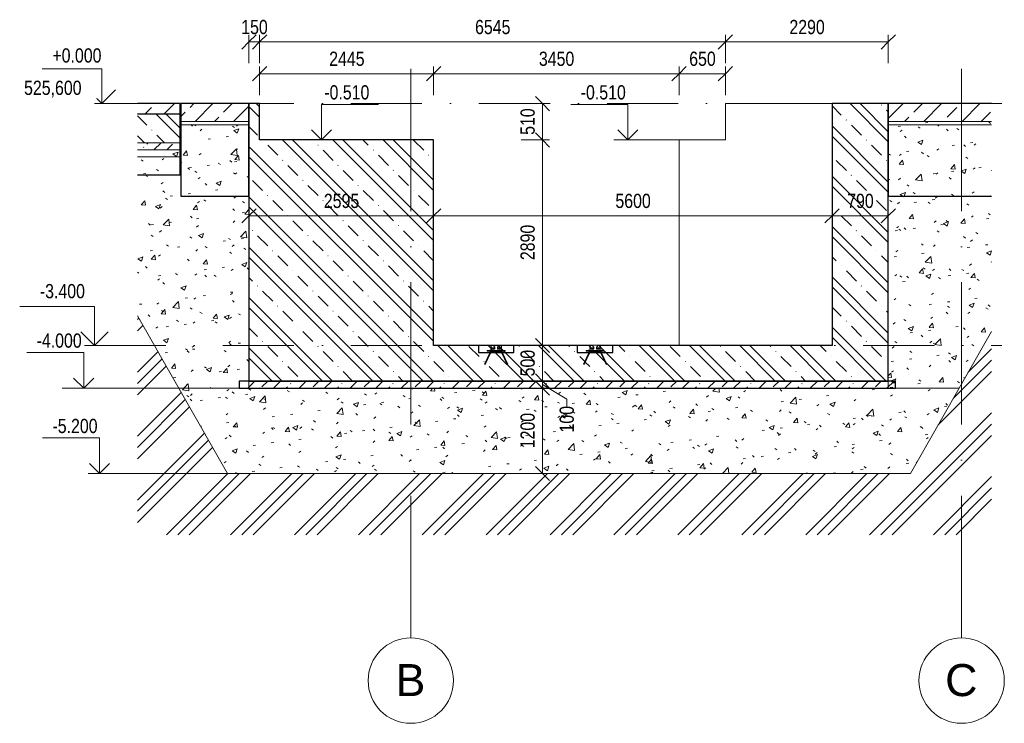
# Model space of a CAD drawing. Header units: millimetres. Extents: x 7561 to 278966, y -17625 to 5584.
# Tile 4 of 34: x 45764 to 59600, y -8711 to 1180. Entities that reach past the tile are written whole.
import ezdxf

# ---------------------------------------------------------------- set-up
doc = ezdxf.new("R2010")
doc.units = ezdxf.units.MM
for name, pattern in [('A_CARA_15', [7.6, 5, -1.3, 0, -1.3]), ('Čerchovaná 10mm', [1800, 1000, -400, 0, -400]), ('Čerchovaná 20mm', [3000, 2000, -500, 0, -500])]:
    doc.linetypes.add(name, pattern=pattern)
for name, color, linetype, lineweight in [('CA_KOTY', 3, 'Continuous', 9), ('CA_KOTY-100', 3, 'Continuous', 9), ('CA_KOTYVYS', 3, 'Continuous', 9), ('CA_OSY', 5, 'A_CARA_15', 9), ('CA_PODLAHA', 1, 'Continuous', 25), ('CA_PODLAHA25', 7, 'Continuous', 13), ('CA_POHHRA18', 9, 'Continuous', 9), ('CA_POHHRA25', 7, 'Continuous', 13), ('CA_REZY', 1, 'Continuous', 25), ('CA_SRAFY', 9, 'Continuous', 25), ('CA_TEXT35', 62, 'Continuous', 9), ('CA_VYZTUZ5', 1, 'Continuous', 13), ('CA_ZAKLADY5', 1, 'Continuous', 25), ('Terénní útvar', 7, 'Continuous', 13), ('Vzor v řezu', 7, 'Continuous', 13)]:
    doc.layers.add(name, color=color, linetype=linetype, lineweight=lineweight)
doc.styles.add('Arial', font='arial.ttf', dxfattribs={"width": 0.8, "height": 200})
doc.styles.add('Arial_1', font='arial.ttf', dxfattribs={"height": 450})
doc.dimstyles.new('HP_Přímá_-_2_mm_Ariel_1-100', dxfattribs={"dimscale": 304.8, "dimtxt": 204.05188, "dimasz": 0.656168, "dimexe": 0.328084, "dimexo": 0.0625, "dimgap": 0.164042, "dimtad": 1, "dimdec": 0, "dimzin": 0, "dimdsep": 46, "dimtxsty": 'Arial', "dimblk1": 'OBLIQUE', "dimblk2": 'OBLIQUE', "dimsah": 1, "dimcen": 0.09, "dimazin": 0, "dimtfac": 1, "dimtdec": 4, "dimtix": 1, "dimtmove": 0, "dimatfit": 3, "dimfxl": 0.984252, "dimfxlon": 1, "dimtvp": 1, "dimtolj": 1, "dimtzin": 0, "dimarcsym": 2})
doc.dimstyles.new('HP_Přímá_-_2_mm_Ariel_1-100_1', dxfattribs={"dimscale": 304.8, "dimtxt": 204.05188, "dimasz": 0.656168, "dimexe": 0.328084, "dimexo": 0.0625, "dimgap": 0.164042, "dimtad": 1, "dimdec": 0, "dimzin": 0, "dimdsep": 46, "dimtxsty": 'Arial', "dimblk1": 'OBLIQUE', "dimblk2": 'OBLIQUE', "dimsah": 1, "dimcen": 0.09, "dimazin": 0, "dimtfac": 1, "dimtdec": 4, "dimtix": 1, "dimtmove": 1, "dimatfit": 3, "dimfxl": 0.984252, "dimfxlon": 1, "dimtvp": 1, "dimtolj": 1, "dimtzin": 0, "dimarcsym": 2})
pattern_1 = [(50, (53208.34, 6344.4), (728.737, -63.756), [76.2, -838.2]), (355, (53208.34, 6344.4), (-140.97, 764.228), [60.96, -670.56]), (100.451, (53269.1, 6339.1), (587.77, 700.467), [64.76, -712.36]), (46.184, (53208.3, 6547.6), (1084.316, -168.17), [114.3, -1257.3]), (96.636, (53298.7, 6533.6), (949.61, 989.71), [97.14, -1068.54]), (351.184, (53208.3, 6547.6), (949.62, 989.7), [91.44, -1005.84]), (21, (53309.94, 6496.8), (606.458, -409.06), [76.2, -838.2]), (326, (53309.94, 6496.8), (247.21, 736.753), [60.96, -670.56]), (71.451, (53360.5, 6462.7), (853.67, 327.685), [64.76, -712.36]), (37.5, (53208.34, 6344.4), (12.3547, 338.22), [33.528, -628.904, 33.528, -647.192, -673.1]), (37.5, (53208.34, 6344.4), (12.3547, 338.22), [-1343.152, 33.528, -639.572]), (7.5, (53208.34, 6344.4), (267.279, 400.722), [33.528, -354.584, 33.528, -613.664, -256.54]), (7.5, (53208.34, 6344.4), (267.279, 400.722), [-1035.304, 33.528, -223.012]), (327.5, (52981.78, 6344.4), (542.3633, -22.9153), [33.528, -220.472, 33.528, -1810.512]), (327.5, (52981.78, 6344.4), (542.3633, -22.9153), [-287.528, -758.952, 33.528, -1018.032]), (317.5, (52880.18, 6344.4), (592.517, 101.707), [33.528, -296.672, 33.528, -492.76, -746.76]), (317.5, (52880.18, 6344.4), (592.517, 101.707), [-856.488, 33.528, -713.232])]
pattern_2 = [(45, (53208.34, 6344.4), (-269.408, 269.408), []), (45, (53477.75, 6344.4), (-269.408, 269.408), [190.5, -95.25])]
pattern_3 = [(135, (53208.34, 6344.4), (-353.553, -353.553), []), (135, (53349.76, 6344.4), (-353.553, -353.553), []), (135, (53632.6, 6344.4), (-494.975, -212.132), [200, -100, 3.353, -96.647])]
pattern_4 = [(45, (53208.34, 6344.4), (-179.605, 179.605), []), (45, (53387.95, 6344.4), (-89.8026, 269.4077), [127, -63.5, 3.353, -60.147])]

# ---------------------------------------------------------------- blocks, each defined once
blk = doc.blocks.new('JKLA65 - JKLA65-2640118-Řez A3')
at = {"layer": 'CA_POHHRA18'}
h = blk.add_hatch(dxfattribs=at)
h.set_pattern_fill('FP_20', color=256, style=0, pattern_type=2)
h.set_pattern_definition([(45, (22698.08, 6344.4), (-251.447, 251.447), []), (45, (22698.08, 6725.4), (-251.447, 251.447), [])])
h.paths.add_polyline_path([(22020, -3470), (22037, -3470), (22037, -3467), (22033, -3462), (21971, -3452), (21969, -3449), (21969, -3448), (21970, -3419), (21973, -3417), (21979, -3415), (21982, -3411), (21982, -3399), (21977, -3395), (21922, -3395), (21917, -3400), (21917, -3411), (21921, -3415), (21929, -3418), (21931, -3422), (21930, -3451), (21928, -3453), (21927, -3453), (21866, -3463), (21862, -3467), (21862, -3470), (21973, -3470)])
for p, q in [((21927, -3453), (21867, -3462)), ((21917, -3400), (21917, -3411)), ((21921, -3415), (21927, -3417)), ((21950, -3395), (21922, -3395)), ((21931, -3422), (21931, -3448)), ((21977, -3395), (21950, -3395)), ((21969, -3448), (21969, -3422)), ((21973, -3417), (21979, -3415)), ((22033, -3462), (21973, -3453)), ((21982, -3411), (21982, -3400)), ((21862, -3467), (21862, -3470)), ((21862, -3470), (21950, -3470)), ((21950, -3470), (22037, -3470)), ((22037, -3470), (22037, -3467))]:
    blk.add_line(p, q, dxfattribs=at)
for centre, start, end in [((21922, -3400), 90, 180), ((21922, -3411), 180, 254.3205), ((21926, -3422), 0, 74.3205), ((21926, -3448), 278.5637, 0), ((21974, -3422), 105.6795, 180), ((21974, -3448), 180, 261.4363), ((21977, -3400), 0, 90), ((21977, -3411), 285.6795, 0), ((21867, -3467), 98.5637, 180), ((22032, -3467), 0, 81.4363)]:
    blk.add_arc(centre, 5, start, end, dxfattribs=at)
blk = doc.blocks.new('JKLA65 - JKLA65-V4-Řez A3')
at = {"layer": 'CA_POHHRA18'}
for p, q in [((23317, -3453), (23257, -3462)), ((23307, -3400), (23307, -3411)), ((23311, -3415), (23317, -3417)), ((23340, -3395), (23312, -3395)), ((23321, -3422), (23321, -3448)), ((23367, -3395), (23340, -3395)), ((23359, -3448), (23359, -3422)), ((23363, -3417), (23369, -3415)), ((23423, -3462), (23363, -3453)), ((23372, -3411), (23372, -3400)), ((23252, -3467), (23252, -3470)), ((23252, -3470), (23340, -3470)), ((23340, -3470), (23427, -3470)), ((23427, -3470), (23427, -3467))]:
    blk.add_line(p, q, dxfattribs=at)
for centre, start, end in [((23312, -3400), 90, 180), ((23312, -3411), 180, 254.3205), ((23316, -3422), 0, 74.3205), ((23316, -3448), 278.5637, 0), ((23364, -3422), 105.6795, 180), ((23364, -3448), 180, 261.4363), ((23367, -3400), 0, 90), ((23367, -3411), 285.6795, 0), ((23257, -3467), 98.5637, 180), ((23422, -3467), 0, 81.4363)]:
    blk.add_arc(centre, 5, start, end, dxfattribs=at)
blk = doc.blocks.new('Podlaží - Záhlaví podlaží-542802-Řez A3')
at = {"layer": 'CA_KOTYVYS'}
for p, q in [((16407, 487), (15568, 487)), ((16407, 0), (16407, 487)), ((16407, 0), (16214, 193)), ((16407, 0), (16599, 193))]:
    blk.add_line(p, q, dxfattribs=at)
blk = doc.blocks.new('Osnova - Bublina osnovy 12mm-4850-Řez A3')
at = {"layer": 'CA_TEXT35'}
blk.add_circle((20750, -8111), 600, dxfattribs=at)
blk = doc.blocks.new('Podlaží - Bez názvu-542800-Řez A3')
at = {"layer": 'CA_KOTYVYS'}
for p, q in [((16307, -2850), (15254, -2850)), ((16307, -3400), (16307, -2850)), ((16307, -3400), (16114, -3207)), ((16307, -3400), (16497, -3210)), ((16307, -3400), (16165, -3400))]:
    blk.add_line(p, q, dxfattribs=at)
blk = doc.blocks.new('DIMBLOCK23-Řez A3')
at = {"layer": 'CA_KOTY-100'}
for p, q in [((53110, -3400), (53010, -3300)), ((53110, -3400), (52810, -3400)), ((53110, -3900), (53110, -3400)), ((53110, -3400), (53210, -3500)), ((53110, -3400), (53210, -3400)), ((53110, -3900), (53010, -3800)), ((53110, -3900), (52810, -3900)), ((53110, -3900), (53210, -4000)), ((53110, -3900), (53210, -3900))]:
    blk.add_line(p, q, dxfattribs=at)
at = {"layer": 'CA_KOTY-100', "color": 0, "insert": (52801, -3834), "char_height": 200, "width": 440.75, "attachment_point": 1, "rotation": 90, "line_spacing_factor": 0.941778, "style": 'Arial'}
blk.add_mtext('500', dxfattribs=at)
blk = doc.blocks.new('_Oblique')
at = {"color": 0, "linetype": 'ByBlock', "lineweight": -2}
blk.add_line((-0.5, -0.5), (0.5, 0.5), dxfattribs=at)
blk = doc.blocks.new('DIMBLOCK24-Řez A3')
at = {"layer": 'CA_KOTY-100'}
for p, q in [((53110, -510), (53010, -410)), ((53110, -510), (52810, -510)), ((53110, -3400), (53110, -510)), ((53110, -510), (53210, -610)), ((53110, -510), (53210, -510)), ((53110, -3400), (53010, -3300)), ((53110, -3400), (52810, -3400)), ((53110, -3400), (53210, -3500)), ((53110, -3400), (53210, -3400))]:
    blk.add_line(p, q, dxfattribs=at)
at = {"layer": 'CA_KOTY-100', "color": 0, "insert": (52801, -2200), "char_height": 200, "width": 587.67, "attachment_point": 1, "rotation": 90, "line_spacing_factor": 0.941778, "style": 'Arial'}
blk.add_mtext('2890', dxfattribs=at)
blk = doc.blocks.new('DIMBLOCK25-Řez A3')
at = {"layer": 'CA_KOTY-100'}
for p, q in [((53110, 0), (53010, 100)), ((53110, 0), (52810, 0)), ((53110, -510), (53110, 0)), ((53110, 0), (53210, -100)), ((53110, 0), (53210, 0)), ((53110, -510), (53010, -410)), ((53110, -510), (52810, -510)), ((53110, -510), (53210, -610)), ((53110, -510), (53210, -510))]:
    blk.add_line(p, q, dxfattribs=at)
at = {"layer": 'CA_KOTY-100', "color": 0, "insert": (52801, -439), "char_height": 200, "width": 440.75, "attachment_point": 1, "rotation": 90, "line_spacing_factor": 0.941778, "style": 'Arial'}
blk.add_mtext('510', dxfattribs=at)
blk = doc.blocks.new('DIMBLOCK26-Řez A3')
at = {"layer": 'CA_KOTY-100'}
for p, q in [((48985, 867), (48885, 767)), ((48985, 867), (49085, 967)), ((48985, 867), (48985, 967)), ((48985, 867), (49135, 867)), ((48985, 867), (48985, 567)), ((49135, 867), (49035, 767)), ((49135, 867), (49235, 967)), ((49135, 867), (49135, 967)), ((49135, 867), (49135, 567))]:
    blk.add_line(p, q, dxfattribs=at)
at = {"layer": 'CA_KOTY-100', "color": 0, "insert": (48877, 1177), "char_height": 200, "width": 440.75, "attachment_point": 1, "line_spacing_factor": 0.941778, "style": 'Arial'}
blk.add_mtext('150', dxfattribs=at)
blk = doc.blocks.new('DIMBLOCK27-Řez A3')
at = {"layer": 'CA_KOTY-100'}
for p, q in [((49135, 867), (49035, 767)), ((49135, 867), (49235, 967)), ((49135, 867), (49135, 967)), ((49135, 867), (55680, 867)), ((49135, 867), (49135, 567)), ((55680, 867), (55580, 767)), ((55680, 867), (55780, 967)), ((55680, 867), (55680, 967)), ((55680, 867), (55680, 567))]:
    blk.add_line(p, q, dxfattribs=at)
at = {"layer": 'CA_KOTY-100', "color": 0, "insert": (52163, 1177), "char_height": 200, "width": 587.67, "attachment_point": 1, "line_spacing_factor": 0.941778, "style": 'Arial'}
blk.add_mtext('6545', dxfattribs=at)
blk = doc.blocks.new('DIMBLOCK28-Řez A3')
at = {"layer": 'CA_KOTY-100'}
for p, q in [((55680, 867), (55580, 767)), ((55680, 867), (55780, 967)), ((55680, 867), (55680, 967)), ((55680, 867), (57970, 867)), ((55680, 867), (55680, 567)), ((57970, 867), (57870, 767)), ((57970, 867), (58070, 967)), ((57970, 867), (57970, 967)), ((57970, 867), (57970, 567))]:
    blk.add_line(p, q, dxfattribs=at)
at = {"layer": 'CA_KOTY-100', "color": 0, "insert": (56580, 1177), "char_height": 200, "width": 587.67, "attachment_point": 1, "line_spacing_factor": 0.941778, "style": 'Arial'}
blk.add_mtext('2290', dxfattribs=at)
blk = doc.blocks.new('Výškové kóty - Nohoře-517394-Řez A3')
at = {"layer": 'CA_KOTY'}
for p, q in [((16376, -4700), (15576, -4700)), ((16376, -5200), (16376, -4700)), ((16376, -5200), (16235, -5059)), ((16376, -5200), (16518, -5059))]:
    blk.add_line(p, q, dxfattribs=at)
blk = doc.blocks.new('DIMBLOCK29-Řez A3')
at = {"layer": 'CA_KOTY-100'}
for p, q in [((53110, -4000), (52810, -4000)), ((53110, -4000), (53010, -3900)), ((53110, -5200), (53110, -4000)), ((53110, -4000), (53210, -4100)), ((53110, -4000), (53210, -4000)), ((53110, -5200), (53010, -5100)), ((53110, -5200), (52810, -5200)), ((53110, -5200), (53210, -5300)), ((53110, -5200), (53210, -5200))]:
    blk.add_line(p, q, dxfattribs=at)
at = {"layer": 'CA_KOTY-100', "color": 0, "insert": (52801, -4845), "char_height": 200, "width": 587.67, "attachment_point": 1, "rotation": 90, "line_spacing_factor": 0.941778, "style": 'Arial'}
blk.add_mtext('1200', dxfattribs=at)
blk = doc.blocks.new('DIMBLOCK30-Řez A3')
at = {"layer": 'CA_KOTY-100'}
for p, q in [((53110, -3900), (53010, -3800)), ((53110, -3900), (52810, -3900)), ((53110, -4000), (52810, -4000)), ((53110, -4000), (53010, -3900)), ((53110, -4000), (53110, -3900)), ((53110, -3900), (53210, -4000)), ((53110, -3900), (53210, -3900)), ((53453, -4156), (53110, -3950)), ((53110, -4000), (53210, -4100)), ((53110, -4000), (53210, -4000)), ((53453, -4256), (53453, -4156))]:
    blk.add_line(p, q, dxfattribs=at)
at = {"layer": 'CA_KOTY-100', "color": 0, "insert": (53351, -4623), "char_height": 200, "width": 440.75, "attachment_point": 1, "rotation": 90, "line_spacing_factor": 0.941778, "style": 'Arial'}
blk.add_mtext('100', dxfattribs=at)
blk = doc.blocks.new('DIMBLOCK31-Řez A3')
at = {"layer": 'CA_KOTY-100'}
for p, q in [((55030, 421), (54930, 321)), ((55030, 421), (55130, 521)), ((55030, 421), (55030, 521)), ((55030, 421), (55680, 421)), ((55030, 421), (55030, 121)), ((55680, 421), (55580, 321)), ((55680, 421), (55780, 521)), ((55680, 421), (55680, 521)), ((55680, 421), (55680, 121))]:
    blk.add_line(p, q, dxfattribs=at)
at = {"layer": 'CA_KOTY-100', "color": 0, "insert": (55172, 731), "char_height": 200, "width": 440.75, "attachment_point": 1, "line_spacing_factor": 0.941778, "style": 'Arial'}
blk.add_mtext('650', dxfattribs=at)
blk = doc.blocks.new('DIMBLOCK32-Řez A3')
at = {"layer": 'CA_KOTY-100'}
for p, q in [((48985, -1577), (48985, -1277)), ((51580, -1577), (51580, -1277)), ((48985, -1577), (49085, -1477)), ((51580, -1577), (51680, -1477)), ((48985, -1577), (48885, -1677)), ((48985, -1577), (51580, -1577)), ((48985, -1577), (48985, -1677)), ((51580, -1577), (51480, -1677)), ((51580, -1577), (51580, -1677))]:
    blk.add_line(p, q, dxfattribs=at)
at = {"layer": 'CA_KOTY-100', "color": 0, "insert": (50038, -1267), "char_height": 200, "width": 587.67, "attachment_point": 1, "line_spacing_factor": 0.941778, "style": 'Arial'}
blk.add_mtext('2595', dxfattribs=at)
blk = doc.blocks.new('DIMBLOCK33-Řez A3')
at = {"layer": 'CA_KOTY-100'}
for p, q in [((51580, -1577), (51580, -1277)), ((57180, -1577), (57180, -1277)), ((51580, -1577), (51680, -1477)), ((57180, -1577), (57280, -1477)), ((51580, -1577), (51480, -1677)), ((51580, -1577), (57180, -1577)), ((51580, -1577), (51580, -1677)), ((57180, -1577), (57080, -1677)), ((57180, -1577), (57180, -1677))]:
    blk.add_line(p, q, dxfattribs=at)
at = {"layer": 'CA_KOTY-100', "color": 0, "insert": (54135, -1267), "char_height": 200, "width": 587.67, "attachment_point": 1, "line_spacing_factor": 0.941778, "style": 'Arial'}
blk.add_mtext('5600', dxfattribs=at)
blk = doc.blocks.new('DIMBLOCK34-Řez A3')
at = {"layer": 'CA_KOTY-100'}
for p, q in [((57180, -1577), (57180, -1277)), ((57970, -1577), (57970, -1277)), ((57180, -1577), (57280, -1477)), ((57970, -1577), (58070, -1477)), ((57180, -1577), (57080, -1677)), ((57180, -1577), (57970, -1577)), ((57180, -1577), (57180, -1677)), ((57970, -1577), (57870, -1677)), ((57970, -1577), (57970, -1677))]:
    blk.add_line(p, q, dxfattribs=at)
at = {"layer": 'CA_KOTY-100', "color": 0, "insert": (57392, -1267), "char_height": 200, "width": 440.75, "attachment_point": 1, "line_spacing_factor": 0.941778, "style": 'Arial'}
blk.add_mtext('790', dxfattribs=at)
blk = doc.blocks.new('DIMBLOCK35-Řez A3')
at = {"layer": 'CA_KOTY-100'}
for p, q in [((49135, 421), (49035, 321)), ((49135, 421), (49235, 521)), ((49135, 421), (49135, 521)), ((49135, 421), (51580, 421)), ((49135, 421), (49135, 121)), ((51580, 421), (51480, 321)), ((51580, 421), (51680, 521)), ((51580, 421), (51580, 521)), ((51580, 421), (51580, 121))]:
    blk.add_line(p, q, dxfattribs=at)
at = {"layer": 'CA_KOTY-100', "color": 0, "insert": (50113, 731), "char_height": 200, "width": 587.67, "attachment_point": 1, "line_spacing_factor": 0.941778, "style": 'Arial'}
blk.add_mtext('2445', dxfattribs=at)
blk = doc.blocks.new('DIMBLOCK36-Řez A3')
at = {"layer": 'CA_KOTY-100'}
for p, q in [((51580, 421), (51480, 321)), ((51580, 421), (51680, 521)), ((51580, 421), (51580, 521)), ((51580, 421), (55030, 421)), ((51580, 421), (51580, 121)), ((55030, 421), (54930, 321)), ((55030, 421), (55130, 521)), ((55030, 421), (55030, 521)), ((55030, 421), (55030, 121))]:
    blk.add_line(p, q, dxfattribs=at)
at = {"layer": 'CA_KOTY-100', "color": 0, "insert": (53060, 731), "char_height": 200, "width": 587.67, "attachment_point": 1, "line_spacing_factor": 0.941778, "style": 'Arial'}
blk.add_mtext('3450', dxfattribs=at)

msp = doc.modelspace()

# ---------------------------------------------------------------- hatches: boundary and pattern name
at = {"layer": 'CA_POHHRA25', "lineweight": 9}
h = msp.add_hatch(dxfattribs=at)
h.set_pattern_fill('FP_18', color=256, style=0, pattern_type=2)
h.set_pattern_definition(pattern_3)
h.paths.add_polyline_path([(48985.2, -3900), (57970.1, -3900), (57970.1, 0), (57180.1, 0), (57180.1, -3400), (53882.6, -3400), (53882.6, -3410.5), (53877.6, -3415.7), (53870.6, -3418.4), (53869.1, -3421.9), (53869.7, -3450.6), (53872.3, -3452.9), (53873.4, -3453.2), (53934.1, -3463.1), (53937.6, -3467.2), (53937.6, -3470), (53762.6, -3470), (53762.6, -3467.2), (53766.9, -3462.3), (53829.1, -3452.4), (53831, -3449.5), (53831.1, -3448.3), (53830.5, -3419.4), (53827.5, -3417.1), (53821.3, -3415.3), (53817.6, -3410.5), (53817.6, -3400), (52492.6, -3400), (52492.6, -3410.5), (52487.6, -3415.7), (52480.6, -3418.4), (52479.1, -3421.9), (52479.7, -3450.6), (52482.3, -3452.9), (52483.4, -3453.2), (52544.1, -3463.1), (52547.6, -3467.2), (52547.6, -3470), (52372.6, -3470), (52372.6, -3467.2), (52376.9, -3462.3), (52439.1, -3452.4), (52441, -3449.5), (52441.1, -3448.3), (52440.5, -3419.4), (52437.5, -3417.1), (52431.3, -3415.3), (52427.6, -3410.5), (52427.6, -3400), (51580.2, -3400), (51580.2, -510), (49135.2, -510), (49135.2, 0), (48985.2, 0), (48985.2, -2282.5)])
h.paths.add_polyline_path([(53694, -3668.4), (53685, -3664.1), (53764.8, -3495.4), (53772.7, -3487.9), (53783.2, -3482.5), (53789.6, -3480.8), (53796.3, -3480), (53912.9, -3481), (53921.5, -3484), (53931.1, -3491), (53935.5, -3495.4), (53942.2, -3507.3), (54015.3, -3664.1), (54006.2, -3668.4), (53927.6, -3501.5), (53920.8, -3495.4), (53912.9, -3491.6), (53910.7, -3490.8), (53903.9, -3490), (53789.6, -3490.8), (53779.5, -3495.4), (53777.4, -3496.7), (53771.2, -3504), (53764.8, -3516.6), (53740.4, -3569)])
h.paths.add_polyline_path([(52612.4, -3666.5), (52537.4, -3501.8), (52529.9, -3495.1), (52522.7, -3491.6), (52520.4, -3490.8), (52513.6, -3490), (52399.6, -3490.8), (52389.3, -3495.5), (52387.4, -3496.7), (52381.7, -3503.1), (52374.8, -3516.6), (52305.4, -3665.5), (52296.3, -3661.3), (52374.8, -3495.4), (52382.7, -3487.9), (52389.3, -3483.9), (52399.6, -3480.8), (52406.3, -3480), (52522.7, -3481), (52531.3, -3484.1), (52540.9, -3491.1), (52545.3, -3495.7), (52551.9, -3507.7), (52621.5, -3662.4)])
at = {"layer": 'CA_SRAFY', "lineweight": 9}
h = msp.add_hatch(dxfattribs=at)
h.set_pattern_fill('FP_16', color=256, style=0, pattern_type=2)
h.set_pattern_definition(pattern_2)
h.paths.add_polyline_path([(48020.1, -150), (48020.1, 0), (47419.4, 0), (47419.4, -150)])
h = msp.add_hatch(dxfattribs=at)
h.set_pattern_fill('FP_16', color=256, style=0, pattern_type=2)
h.set_pattern_definition(pattern_2)
h.paths.add_polyline_path([(48030.1, -250), (48985.2, -250), (48985.2, 0), (48030.1, 0)])
h.paths.add_polyline_path([(59422.1, -250), (59422.1, 0), (57970.1, 0), (57970.1, -250)])
h = msp.add_hatch(dxfattribs=at)
h.set_pattern_fill('FP_18', color=256, style=0, pattern_type=2)
h.set_pattern_definition(pattern_3)
h.paths.add_polyline_path([(48020.1, -550), (48020.1, -150), (47419.4, -150), (47419.4, -550)])
h = msp.add_hatch(dxfattribs=at)
h.set_pattern_fill('FP_15', color=256, style=0, pattern_type=2)
h.set_pattern_definition(pattern_1)
h.paths.add_polyline_path([(48985.2, -300), (48985.2, -250), (48030.1, -250), (48030.1, -300)])
h.paths.add_polyline_path([(59422.1, -300), (59422.1, -250), (57970.1, -250), (57970.1, -300)])
h = msp.add_hatch(dxfattribs=at)
h.set_pattern_fill('FP_15', color=256, style=0, pattern_type=2)
h.set_pattern_definition(pattern_1)
h.paths.add_polyline_path([(48985.2, -1300), (48985.2, -300), (48030.1, -300), (48030.1, -1300)])
h.paths.add_polyline_path([(59422.1, -1300), (59422.1, -300), (57970.1, -300), (57970.1, -1300)])
h = msp.add_hatch(dxfattribs=at)
h.set_pattern_fill('FP_19', color=256, style=0, pattern_type=2)
h.set_pattern_definition(pattern_4)
h.paths.add_polyline_path([(48020.1, -550), (47419.4, -550), (47419.4, -650), (48020.1, -650)])
h = msp.add_hatch(dxfattribs=at)
h.set_pattern_fill('FP_19', color=256, style=0, pattern_type=2)
h.set_pattern_definition(pattern_4)
h.paths.add_polyline_path([(48020.1, -550), (47419.4, -550), (47419.4, -650), (48020.1, -650)])
h = msp.add_hatch(dxfattribs=at)
h.set_pattern_fill('FP_15', color=256, style=0, pattern_type=2)
h.set_pattern_definition(pattern_1)
h.paths.add_polyline_path([(48020.1, -750), (48020.1, -650), (47419.4, -650), (47419.4, -750)])
h = msp.add_hatch(dxfattribs=at)
h.set_pattern_fill('FP_15', color=256, style=0, pattern_type=2)
h.set_pattern_definition(pattern_1)
h.paths.add_polyline_path([(47419.4, -1000), (48020.1, -1000), (48020.1, -750), (47419.4, -750), (47419.4, -834.4)])
h = msp.add_hatch(dxfattribs=at)
h.set_pattern_fill('FP_19', color=256, style=0, pattern_type=2)
h.set_pattern_definition(pattern_4)
h.paths.add_polyline_path([(58070.1, -4000), (58070.1, -3900), (48850.2, -3900), (48850.2, -4000), (56421.4, -4000)])
h = msp.add_hatch(dxfattribs=at)
h.set_pattern_fill('FP_19', color=256, style=0, pattern_type=2)
h.set_pattern_definition(pattern_4)
h.paths.add_polyline_path([(58070.1, -4000), (58070.1, -3900), (48850.2, -3900), (48850.2, -4000), (56421.4, -4000)])
at = {"layer": 'Terénní útvar', "lineweight": 9}
h = msp.add_hatch(dxfattribs=at)
h.set_pattern_fill('FP_15', color=250, style=0, pattern_type=2)
h.set_pattern_definition(pattern_1)
h.paths.add_polyline_path([(58280.1, -5200), (59422.1, -3201.5), (59422.1, -1300), (57970.2, -1300), (57970.2, -4000), (48985.2, -4000), (48985.2, -1300), (48030.1, -1300), (48030.1, -1000), (47419.4, -1000), (47419.4, -2984.8), (48685.2, -5200), (56421.4, -5200)])
at = {"layer": 'Vzor v řezu', "lineweight": 9}
h = msp.add_hatch(dxfattribs=at)
h.set_pattern_fill('FP_17', color=250, style=0, pattern_type=2)
h.set_pattern_definition([(45, (53208.34, 6344.4), (-449.013, 449.013), []), (45, (53367.1, 6344.4), (0, 898.026), []), (45, (53049.6, 6344.4), (0, 898.026), [])])
h.paths.add_polyline_path([(52867, -6060.3), (59422.1, -6060.3), (59422.1, -3201.5), (58280.1, -5200), (48685.2, -5200), (47419.4, -2984.8), (47419.4, -6060.3), (50420, -6060.3)])

# ---------------------------------------------------------------- linework, layer by layer
at = {"layer": 'CA_KOTY'}
for p, q in [((49800.1, -510), (50077.4, -510)), ((50077.4, -510), (50006.1, -510)), ((54111.8, -510), (54309.8, -510)), ((55400.7, -510), (54111.8, -510)), ((46360.9, -4000), (46663.6, -4000)), ((48655.2, -4000), (46360.9, -4000)), ((46727.4, -5200), (46886.7, -5200)), ((49212.9, -5200), (46727.4, -5200))]:
    msp.add_line(p, q, dxfattribs=at)
at = {"layer": 'CA_OSY', "linetype": 'Čerchovaná 20mm'}
for p, q in [((51260.1, -7511.2), (51260.1, 879.5)), ((59000.1, -7511.2), (59000.1, 879.5))]:
    msp.add_line(p, q, dxfattribs=at)
at = {"layer": 'CA_OSY', "linetype": 'Čerchovaná 10mm'}
for p, q in [((46817, 0), (59563.9, 0)), ((46817, -3400), (59563.9, -3400))]:
    msp.add_line(p, q, dxfattribs=at)
at = {"layer": 'CA_PODLAHA'}
for p, q in [((48020.1, 0), (47419.4, 0)), ((48020.1, -150), (48020.1, 0)), ((48985.2, 0), (48030.1, 0)), ((48030.1, 0), (48030.1, -1300)), ((48985.2, -1300), (48985.2, 0)), ((59422.1, 0), (57970.1, 0)), ((57970.1, 0), (57970.1, -1300)), ((48030.1, -1300), (48985.2, -1300)), ((57970.1, -1300), (59422.1, -1300)), ((58070.1, -3900), (48850.2, -3900)), ((48850.2, -3900), (48850.2, -4000)), ((48850.2, -4000), (58070.1, -4000)), ((58070.1, -4000), (58070.1, -3900))]:
    msp.add_line(p, q, dxfattribs=at)
at = {"layer": 'CA_PODLAHA25'}
for p, q in [((48985.2, -250), (48030.1, -250)), ((59422.1, -250), (57970.1, -250)), ((48985.2, -300), (48030.1, -300)), ((59422.1, -300), (57970.1, -300)), ((47419.4, -550), (48020.1, -550)), ((48020.1, -650), (47419.4, -650)), ((48020.1, -750), (47419.4, -750))]:
    msp.add_line(p, q, dxfattribs=at)
at = {"layer": 'CA_POHHRA18'}
for p, q in [((52385.1, -3400), (52385.1, -3440)), ((52385.1, -3400), (52390.1, -3400)), ((52385.1, -3440), (52441.1, -3440)), ((52390.1, -3400), (52390.1, -3435)), ((52390.1, -3435), (52441.1, -3435)), ((52530.1, -3435), (52479.1, -3435)), ((52535.1, -3440), (52479.1, -3440)), ((52530.1, -3400), (52530.1, -3435)), ((52535.1, -3400), (52530.1, -3400)), ((52535.1, -3400), (52535.1, -3440)), ((53775.1, -3400), (53775.1, -3440)), ((53775.1, -3400), (53780.1, -3400)), ((53775.1, -3440), (53831.1, -3440)), ((53780.1, -3400), (53780.1, -3435)), ((53780.1, -3435), (53831.1, -3435)), ((53920.1, -3435), (53869.1, -3435)), ((53925.1, -3440), (53869.1, -3440)), ((53920.1, -3400), (53920.1, -3435)), ((53925.1, -3400), (53920.1, -3400)), ((53925.1, -3400), (53925.1, -3440)), ((52335.1, -3470), (52372.6, -3470)), ((52335.1, -3480), (52335.1, -3470)), ((52585.1, -3480), (52335.1, -3480)), ((52547.6, -3470), (52585.1, -3470)), ((52585.1, -3470), (52585.1, -3480)), ((53725.1, -3470), (53762.6, -3470)), ((53725.1, -3480), (53725.1, -3470)), ((53975.1, -3480), (53725.1, -3480)), ((53937.6, -3470), (53975.1, -3470)), ((53975.1, -3470), (53975.1, -3480)), ((47986.6, -4000), (58965.8, -4000))]:
    msp.add_line(p, q, dxfattribs=at)
at = {"layer": 'CA_POHHRA25'}
for p, q in [((55680.2, 0), (57180.1, 0)), ((55680.2, -510), (55680.2, 0)), ((55030.2, -3400), (55030.2, -510)), ((55030.2, -510), (55680.2, -510))]:
    msp.add_line(p, q, dxfattribs=at)
at = {"layer": 'CA_REZY'}
for p, q in [((49135.2, 0), (48985.2, 0)), ((48985.2, 0), (48985.2, -3900)), ((49135.2, -510), (49135.2, 0)), ((57970.1, 0), (57180.1, 0)), ((57180.1, 0), (57180.1, -3400)), ((57970.1, -3900), (57970.1, 0)), ((51580.2, -510), (49135.2, -510)), ((51580.2, -3400), (51580.2, -510)), ((52427.6, -3400), (51580.2, -3400)), ((52427.6, -3400), (52210.1, -3400)), ((52210.1, -3400), (52210.1, -3500)), ((53817.6, -3400), (52492.6, -3400)), ((52710.1, -3400), (52492.6, -3400)), ((52710.1, -3500), (52710.1, -3400)), ((53817.6, -3400), (53600.1, -3400)), ((53600.1, -3400), (53600.1, -3500)), ((57180.1, -3400), (53882.6, -3400)), ((54100.1, -3400), (53882.6, -3400)), ((54100.1, -3500), (54100.1, -3400)), ((52210.1, -3500), (52372, -3500)), ((52384.2, -3500), (52535.7, -3500)), ((52547.9, -3500), (52710.1, -3500)), ((53600.1, -3500), (53762, -3500)), ((53774.2, -3500), (53926.1, -3500)), ((53938.3, -3500), (54100.1, -3500)), ((48985.2, -3900), (57970.1, -3900))]:
    msp.add_line(p, q, dxfattribs=at)
at = {"layer": 'CA_VYZTUZ5'}
for p, q in [((52296.3, -3661.3), (52370.1, -3503.1)), ((52305.4, -3665.5), (52379.1, -3507.3)), ((52406.3, -3480), (52513.6, -3480)), ((52406.3, -3490), (52513.6, -3490)), ((52540.9, -3507.7), (52612.4, -3666.5)), ((52550, -3503.6), (52621.5, -3662.4)), ((53685, -3664.1), (53760.1, -3503.1)), ((53694, -3668.4), (53769.1, -3507.3)), ((53796.3, -3480), (53903.9, -3480)), ((53796.3, -3490), (53903.9, -3490)), ((53931.1, -3507.3), (54006.2, -3668.4)), ((53940.2, -3503.1), (54015.3, -3664.1)), ((52305.4, -3665.5), (52296.3, -3661.3)), ((52612.4, -3666.5), (52621.5, -3662.4)), ((53694, -3668.4), (53685, -3664.1)), ((54006.2, -3668.4), (54015.3, -3664.1))]:
    msp.add_line(p, q, dxfattribs=at)
for centre, radius, start, end in [((52406.3, -3520), 40, 90, 155), ((52406.3, -3520), 30, 90, 155), ((52513.6, -3520), 40, 24.22993, 90), ((52513.6, -3520), 30, 24.22993, 90), ((53796.3, -3520), 40, 90, 155), ((53796.3, -3520), 30, 90, 155), ((53903.9, -3520), 40, 25, 90), ((53903.9, -3520), 30, 25, 90)]:
    msp.add_arc(centre, radius, start, end, dxfattribs=at)
at = {"layer": 'CA_ZAKLADY5'}
for p, q in [((48020.1, -150), (47419.4, -150)), ((48020.1, -1000), (48020.1, -150)), ((47419.4, -1000), (48020.1, -1000))]:
    msp.add_line(p, q, dxfattribs=at)
at = {"layer": 'Terénní útvar'}
for p, q in [((48030.1, -1000), (47419.4, -1000)), ((48030.1, -1300), (48030.1, -1000)), ((48985.2, -1300), (48030.1, -1300)), ((48985.2, -4000), (48985.2, -1300)), ((59422.1, -1300), (57970.2, -1300)), ((57970.2, -1300), (57970.2, -4000)), ((48685.2, -5200), (47419.4, -2984.8)), ((47419.4, -2984.8), (48685.2, -5200)), ((59422.1, -3201.5), (58280.1, -5200)), ((58280.1, -5200), (59422.1, -3201.5)), ((57970.2, -4000), (48985.2, -4000)), ((58280.1, -5200), (48685.2, -5200)), ((48685.2, -5200), (58280.1, -5200))]:
    msp.add_line(p, q, dxfattribs=at)

# ---------------------------------------------------------------- block references
at = {"layer": 'CA_KOTY', "extrusion": (0, 0, -1)}
msp.add_blockref('Výškové kóty - Nohoře-517394-Řez A3', (-66382.5, 4690), dxfattribs=at)
at = {"layer": 'CA_KOTY'}
for p in [(37933.4, 4690), (30287.2, 1200), (30510.3, 0)]:
    msp.add_blockref('Výškové kóty - Nohoře-517394-Řez A3', p, dxfattribs=at)
at = {"layer": 'CA_KOTYVYS'}
for name in ['Podlaží - Záhlaví podlaží-542802-Řez A3', 'Podlaží - Bez názvu-542800-Řez A3']:
    msp.add_blockref(name, (30510.3, 0), dxfattribs=at)
at = {"layer": 'CA_POHHRA18'}
for name in ['JKLA65 - JKLA65-2640118-Řez A3', 'JKLA65 - JKLA65-V4-Řez A3']:
    msp.add_blockref(name, (30510.3, 0), dxfattribs=at)
at = {"layer": 'CA_TEXT35'}
for p in [(30510.3, 0), (38250.3, 0)]:
    msp.add_blockref('Osnova - Bublina osnovy 12mm-4850-Řez A3', p, dxfattribs=at)

# ---------------------------------------------------------------- texts
at = {"layer": 'CA_KOTY', "char_height": 200, "width": 749.247, "attachment_point": 1, "line_spacing_factor": 0.941778, "style": 'Arial'}
for s, insert in [('-0.510', (50043.9, 259.1)), ('-0.510', (53647.6, 259.1)), ('-4.000', (46001.4, -3230.9)), ('-5.200', (46224.5, -4430.9))]:
    msp.add_mtext(s, dxfattribs=dict(at, insert=insert))
at = {"layer": 'CA_KOTYVYS', "insert": (46223.5, 777.4), "char_height": 200, "width": 852.995, "attachment_point": 1, "style": 'Arial', "bg_fill": 3, "box_fill_scale": 1.25, "bg_fill_color": 256, "bg_fill_true_color": 13158600, "bg_fill_transparency": 0}
msp.add_mtext('+0.000', dxfattribs=at)
at = {"layer": 'CA_KOTYVYS', "insert": (46047.1, -2535.8), "char_height": 200, "width": 782.447, "attachment_point": 1, "style": 'Arial'}
msp.add_mtext('-3.400', dxfattribs=at)

# ---------------------------------------------------------------- dimensions: what is measured, and where the dimension line sits
at = {"layer": 'CA_KOTY'}
for base, p1, p2, override, picture, middle in [((49135.2, 867), (48985.2, 567), (49135.2, 567), {"dimpost": '<>', "dimfxl": 150}, 'DIMBLOCK26-Řez A3', (49060.2, 1019.1)), ((55680.2, 867), (49135.2, 567), (55680.2, 567), {"dimpost": '<>', "dimfxl": 6545}, 'DIMBLOCK27-Řez A3', (52407.7, 1019.1)), ((57970.1, 867), (55680.2, 567), (57970.1, 567), {"dimpost": '<>', "dimfxl": 2289.9508}, 'DIMBLOCK28-Řez A3', (56825.2, 1019.1)), ((51580.2, 421.3), (49135.2, 121.3), (51580.2, 121.3), {"dimpost": '<>', "dimfxl": 2445}, 'DIMBLOCK35-Řez A3', (50357.7, 573.4)), ((55030.2, 421.3), (51580.2, 121.3), (55030.2, 121.3), {"dimpost": '<>', "dimfxl": 3450}, 'DIMBLOCK36-Řez A3', (53305.2, 573.4)), ((55680.2, 421.3), (55030.2, 121.3), (55680.2, 121.3), {"dimpost": '<>', "dimfxl": 650}, 'DIMBLOCK31-Řez A3', (55355.2, 573.4)), ((51580.2, -1576.9), (48985.2, -1276.9), (51580.2, -1276.9), {"dimpost": '<>', "dimfxl": 2595}, 'DIMBLOCK32-Řez A3', (50282.7, -1424.8)), ((57180.1, -1576.9), (51580.2, -1276.9), (57180.1, -1276.9), {"dimpost": '<>', "dimfxl": 5599.9508}, 'DIMBLOCK33-Řez A3', (54380.2, -1424.8)), ((57970.2, -1576.9), (57180.1, -1276.9), (57970.2, -1276.9), {"dimpost": '<>', "dimfxl": 790.0492}, 'DIMBLOCK34-Řez A3', (57575.2, -1424.8))]:
    dim = msp.add_linear_dim(base=base, p1=p1, p2=p2, dimstyle='HP_Přímá_-_2_mm_Ariel_1-100', override=override, dxfattribs=at)
    dim.commit()
    dim.dimension.update_dxf_attribs({"geometry": picture, "text_midpoint": middle})
for base, p1, p2, override, picture, middle in [((53110.5, 0), (52810.5, -510), (52810.5, 0), {"dimpost": '<>', "dimfxl": 510}, 'DIMBLOCK25-Řez A3', (52958.4, -255)), ((53110.5, -510), (52810.5, -3400), (52810.5, -510), {"dimpost": '<>', "dimfxl": 2890}, 'DIMBLOCK24-Řez A3', (52958.4, -1955)), ((53110.5, -3400), (52810.5, -3900), (52810.5, -3400), {"dimpost": '<>', "dimfxl": 500}, 'DIMBLOCK23-Řez A3', (52958.4, -3650)), ((53110.5, -4000), (52810.5, -5200), (52810.5, -4000), {"dimpost": '<>', "dimfxl": 1200}, 'DIMBLOCK29-Řez A3', (52958.4, -4600))]:
    dim = msp.add_linear_dim(base=base, p1=p1, p2=p2, angle=90, dimstyle='HP_Přímá_-_2_mm_Ariel_1-100', override=override, dxfattribs=at)
    dim.commit()
    dim.dimension.update_dxf_attribs({"geometry": picture, "text_midpoint": middle})
dim = msp.add_linear_dim(base=(53110.5, -3900), p1=(52810.5, -4000), p2=(52810.5, -3900), angle=90, dimstyle='HP_Přímá_-_2_mm_Ariel_1-100_1', override={"dimpost": '<>', "dimfxl": 100}, dxfattribs=at)
dim.commit()
dim.dimension.update_dxf_attribs({"geometry": 'DIMBLOCK30-Řez A3', "text_midpoint": (53484.1, -4402.5), "dimtype": 160, "text_rotation": 90})

# ---------------------------------------------------------------- next in the draw order: texts
at = {"layer": 'CA_KOTYVYS', "insert": (45825.4, 322.7), "char_height": 200, "width": 1000.506, "attachment_point": 1, "style": 'Arial', "bg_fill": 3, "box_fill_scale": 1.25, "bg_fill_color": 256, "bg_fill_true_color": 13158600, "bg_fill_transparency": 0}
msp.add_mtext('525,600', dxfattribs=at)
at = {"layer": 'CA_TEXT35', "char_height": 450, "attachment_point": 1, "style": 'Arial_1', "bg_fill": 3, "box_fill_scale": 1.25, "bg_fill_color": 256, "bg_fill_true_color": 13158600, "bg_fill_transparency": 0}
for s, insert, width in [('\\fArial|b0|i0|c238|p34|;B', (51045, -7878.6), 513.08), ('\\fArial|b0|i0|c238|p34|;C', (58768.5, -7878.6), 553.164)]:
    msp.add_mtext(s, dxfattribs=dict(at, insert=insert, width=width))

doc.saveas('drawing.dxf')
